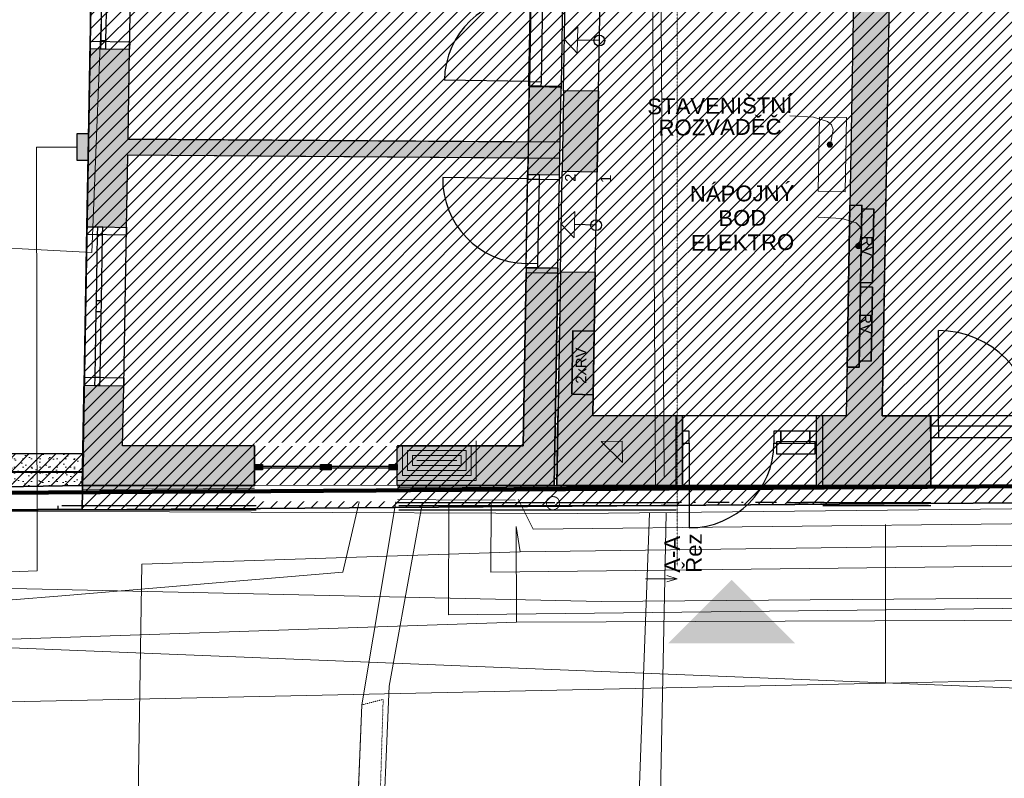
# Model space of a CAD drawing. Header units: millimetres. Extents: x -44464 to 876817, y -113448 to 101820.
# Tile 3 of 21: x -21074 to -11755, y -2419 to 4757. Entities that reach past the tile are written whole.
import ezdxf

# ---------------------------------------------------------------- set-up
doc = ezdxf.new("R2010")
doc.units = ezdxf.units.MM
doc.header["$MEASUREMENT"] = 0
for name, pattern in [('Tečkovaná S', [1.15, 0.3, -0.85]), ('Wipeout_Contour', [1000, 0, -1000]), ('Čerchovaná', [450, 200, -117.5, 15, -117.5]), ('Čerchovaná M', [4.5, 2.5, -0.85, 0.3, -0.85]), ('Čerchovaná S', [3.5, 1.5, -0.85, 0.3, -0.85])]:
    doc.linetypes.add(name, pattern=pattern)
for name, color, linetype in [('1._POHLED ZÁPADNÍ_2_2D prvky - obecné', 7, 'Continuous'), ('1._POHLED ZÁPADNÍ_2_Bourané_Konstrukce - krov', 7, 'Continuous'), ('1._POHLED ZÁPADNÍ_2_Bourané_Konstrukce - nenosné', 7, 'Continuous'), ('1._POHLED ZÁPADNÍ_2_Bourané_Konstrukce - nosné', 7, 'Continuous'), ('1._POHLED ZÁPADNÍ_2_Bourané_TZB - elektroinstalace', 7, 'Continuous'), ('1._POHLED ZÁPADNÍ_2_Bourané_TZB - kanalizace', 7, 'Continuous'), ('1._POHLED ZÁPADNÍ_2_Bourané_Výplně – Řezové', 7, 'Continuous'), ('1._POHLED ZÁPADNÍ_2_BT_ortho', 7, 'Continuous'), ('1._POHLED ZÁPADNÍ_2_IS - optický kabel', 7, 'Continuous'), ('1._POHLED ZÁPADNÍ_2_Konstrukce - nosné', 7, 'Continuous'), ('1._POHLED ZÁPADNÍ_2_Kresby a obrázky', 7, 'Continuous'), ('1._POHLED ZÁPADNÍ_2_POV', 7, 'Continuous'), ('1._POHLED ZÁPADNÍ_2_Situace - terén', 7, 'Continuous'), ('1._POHLED ZÁPADNÍ_2_TZB - elektroinstalace', 7, 'Continuous'), ('1._POHLED ZÁPADNÍ_2_TZB - horkovod', 7, 'Continuous'), ('1._POHLED ZÁPADNÍ_2_TZB - kanalizace', 7, 'Continuous'), ('1._POHLED ZÁPADNÍ_2_Výplně - Povrchové', 7, 'Continuous'), ('1._POHLED ZÁPADNÍ_2_Výplně – Řezové', 7, 'Continuous'), ('1._POHLED ZÁPADNÍ_2_VÝTAH VAR 1', 7, 'Continuous'), ('1._POHLED ZÁPADNÍ_2_Značky - řezy', 7, 'Continuous')]:
    doc.layers.add(name, color=color, linetype=linetype)
doc.styles.add('GENEROVANÝ_STYL_1', font='txt')
doc.styles.add('GENEROVANÝ_STYL_2', font='txt')
doc.linetypes.add('Elektřina - Elektrické vedení NN', pattern='A,0,[6,C.4 Situační výkres POV1.Shx,S=0.238095,R=0,X=0,Y=0.001199],-33,0', length=33)
doc.linetypes.add('Elektřina - Sdělovací kabely - CETIN', pattern='A,0,[7,C.4 Situační výkres POV1.Shx,S=0.238095,R=0,X=0,Y=-3.25261e-19],-33,0', length=33)
doc.linetypes.add('kanalizace - dešťová', pattern='A,0,[3,C.4 Situační výkres POV1.Shx,S=0.251701,R=0,X=-0.001714,Y=0],-33,0', length=33)
doc.linetypes.add('kanalizace - jednotná', pattern='A,0,[4,C.4 Situační výkres POV1.Shx,S=0.587302,R=0,X=-0.004,Y=0],-78,0', length=78)
doc.linetypes.add('Kružnice', pattern='A,0,[9,C.4 Situační výkres POV1.Shx,S=0.15679,R=0,X=0,Y=0],-19.755549,0', length=19.755549)
doc.linetypes.add('Křížky', pattern='A,0,[8,C.4 Situační výkres POV1.Shx,S=0.128968,R=0,X=0,Y=0],-16.25,0', length=16.25)

msp = doc.modelspace()

# ---------------------------------------------------------------- hatches: boundary and pattern name
at = {"layer": '1._POHLED ZÁPADNÍ_2_Bourané_Výplně – Řezové', "linetype": 'Continuous', "lineweight": 0, "true_color": 0xfdfbad}
for points in [[(-16250.5, 4124.1), (-15950.5, 4118.9), (-15950.4, 4126.3), (-16250.3, 4131.5)], [(-16280.4, 2411.1), (-16281.2, 2366.6), (-15981.3, 2361.3), (-15980.5, 2405.8)], [(-14861.4, 1010.1), (-14861.2, 350.1), (-14801.2, 350.1), (-14801.4, 1010.1)], [(-13531.4, 1010.5), (-13531.2, 350.5), (-13471.2, 350.5), (-13471.4, 1010.5)], [(-17500.6, 724.7), (-17501.3, 349.7)]]:
    msp.add_hatch(color=51, dxfattribs=at).paths.add_polyline_path(points)
at = {"layer": '1._POHLED ZÁPADNÍ_2_Bourané_Výplně – Řezové', "linetype": 'Continuous', "lineweight": 0, "true_color": 0x3f3e29}
for points in [[(-18851.3, 499.7), (-18776.3, 499.7), (-18776.3, 549.7), (-18851.3, 549.7)], [(-18126.3, 499.7), (-18126.3, 549.7), (-18226.3, 549.7), (-18226.3, 499.7)], [(-17501.3, 499.7), (-17501.3, 549.7), (-17576.3, 549.7), (-17576.3, 499.7)]]:
    msp.add_hatch(color=49, dxfattribs=at).paths.add_polyline_path(points)
at = {"layer": '1._POHLED ZÁPADNÍ_2_Konstrukce - nosné', "linetype": 'Continuous', "lineweight": 13, "true_color": 0x6a6a6a}
h = msp.add_hatch(dxfattribs=at)
h.set_pattern_fill('Kámen___štěrk_01_0002', color=251, style=0, pattern_type=2)
h.set_pattern_definition([(45, (-7e-12, 0), (-63.6396, 63.6396), []), (90, (-63.64, 63.64), (-81, 0), [0, -54, 0, -81]), (155, (-7e-12, 127.28), (34.23208, 73.41093), [0, -39.6, 0, -68.4])])
h.paths.add_polyline_path([(-20470.6, 652.3), (-22149.3, 646.9), (-22148.2, 321.9), (-20481.5, 349.7)])
at = {"layer": '1._POHLED ZÁPADNÍ_2_POV', "linetype": 'Continuous', "lineweight": 20, "true_color": 0xffaaaa}
h = msp.add_hatch(dxfattribs=at)
h.set_pattern_fill('Izolace___tvárnice_0002', color=21, style=0, pattern_type=2)
h.set_pattern_definition([(45, (-7e-12, 0), (-63.6396, 63.6396), [])])
h.paths.add_polyline_path([(-10906.3, 18690.2), (-10970.7, 9084.1), (-20311.4, 10009.9), (-20482, 120.4), (-242.4, 270.4), (-238.4, 17796)])
at = {"layer": '1._POHLED ZÁPADNÍ_2_POV', "linetype": 'Continuous', "lineweight": 20, "true_color": 0xff6600}
for points in [[(-13430.6, 3575.5), (-13428.7, 3566), (-13423.3, 3557.9), (-13415.2, 3552.4), (-13405.6, 3550.5), (-13396, 3552.4), (-13387.9, 3557.9), (-13382.5, 3566), (-13380.6, 3575.5), (-13382.5, 3585.1), (-13387.9, 3593.2), (-13396, 3598.6), (-13405.6, 3600.5), (-13415.2, 3598.6), (-13423.3, 3593.2), (-13428.7, 3585.1)], [(-13160.6, 2616.2), (-13158.7, 2606.6), (-13153.3, 2598.5), (-13145.2, 2593.1), (-13135.6, 2591.2), (-13126.1, 2593.1), (-13118, 2598.5), (-13112.5, 2606.6), (-13110.6, 2616.2), (-13112.5, 2625.7), (-13118, 2633.8), (-13126.1, 2639.2), (-13135.6, 2641.2), (-13145.2, 2639.2), (-13153.3, 2633.8), (-13158.7, 2625.7)]]:
    msp.add_hatch(color=30, dxfattribs=at).paths.add_polyline_path(points)
at = {"layer": '1._POHLED ZÁPADNÍ_2_POV', "linetype": 'Continuous', "lineweight": 0, "true_color": 0xff7215}
msp.add_hatch(color=30, dxfattribs=at).paths.add_polyline_path([(-13734.9, -1141.3), (-14334.9, -541.4), (-14934.9, -1141.4)])
at = {"layer": '1._POHLED ZÁPADNÍ_2_Výplně – Řezové', "linetype": 'Continuous', "lineweight": 13}
for points in [[(-12794.2, 7636.4), (-13134.2, 7636.3), (-13251.8, 1010.5), (-12911.7, 1010.6)], [(-20427.4, 3427.3), (-20438.4, 2799), (-20063.5, 2792.4), (-20033.8, 4477.5), (-20408.7, 4484.1), (-20423.9, 3622.5), (-20423.9, 3427.3)], [(-16250.5, 4124.1), (-16265, 3291), (-15965.1, 3285.7), (-15950.5, 4118.9)], [(-15939.4, 3320.3), (-15609.5, 3314.5), (-15596.1, 4080.1), (-15926, 4085.8)], [(-16259.6, 3600.8), (-20048.8, 3627.6), (-20051.4, 3477.6), (-16260.7, 3450.8)], [(-16281.2, 2366.6), (-16309.9, 724.7), (-16009.9, 724.7), (-15981.3, 2361.3)], [(-15979.8, 1009.7), (-15649.8, 1009.8), (-15626.1, 2364.6), (-15956, 2370.4)], [(-20474.9, 724.7), (-20099.9, 724.7), (-20089.9, 1292.6), (-20464.8, 1299.2)], [(-15991.4, 349.7), (-15649.8, 1009.8), (-15979.8, 1009.7)], [(-15649.8, 1009.8), (-15991.4, 349.7), (-15661.3, 349.8)], [(-15649.8, 1009.8), (-15661.3, 349.8), (-14861.2, 350.1), (-14861.4, 1010.1)], [(-12451.7, 1010.8), (-13471.4, 1010.5), (-13471.2, 350.5), (-12451.5, 350.8)], [(-20099.9, 724.7), (-20481.5, 349.7), (-20106.5, 349.7)], [(-20474.9, 724.7), (-20481.5, 349.7), (-20099.9, 724.7)], [(-20106.5, 349.7), (-18851.3, 349.7), (-18851.3, 724.7), (-20099.9, 724.7)], [(-17500.6, 349.7), (-16316.5, 349.7), (-16309.9, 724.7), (-17500.6, 724.7)], [(-16316.5, 349.7), (-16016.5, 349.7), (-16309.9, 724.7)], [(-16009.9, 724.7), (-16309.9, 724.7), (-16016.5, 349.7)]]:
    msp.add_hatch(color=254, dxfattribs=at).paths.add_polyline_path(points)
at = {"layer": '1._POHLED ZÁPADNÍ_2_Výplně – Řezové', "linetype": 'Continuous', "lineweight": 13, "true_color": 0x97cbff}
msp.add_hatch(color=151, dxfattribs=at).paths.add_polyline_path([(-20533.9, 3427.3), (-20423.9, 3427.3), (-20423.9, 3677.3), (-20533.9, 3677.3)])
at = {"layer": '1._POHLED ZÁPADNÍ_2_Výplně – Řezové', "linetype": 'Continuous', "lineweight": 13, "true_color": 0x68b353}
msp.add_hatch(color=85, dxfattribs=at).paths.add_polyline_path([(-15368.2, 569.6), (-15372.2, 769.6), (-15570.6, 768)])
at = {"layer": '1._POHLED ZÁPADNÍ_2_Výplně – Řezové', "linetype": 'Continuous', "lineweight": 0, "true_color": 0xffffff}
for points in [[(-20481.5, 312.5), (-13608.2, 349.7), (-20481.5, 349.7)], [(-13471.2, 350.5), (-13608.2, 349.7), (-13214.3, 349.7)]]:
    msp.add_hatch(color=7, dxfattribs=at).paths.add_polyline_path(points)

# ---------------------------------------------------------------- linework, layer by layer
at = {"layer": '1._POHLED ZÁPADNÍ_2_2D prvky - obecné', "color": 1, "linetype": 'Continuous', "lineweight": 35}
for p, q in [((-20032.6, 4547.6), (-20033.8, 4477.5)), ((-20064.8, 2719.1), (-20063.4, 2795.8)), ((-20089.9, 1292.6), (-20088.5, 1369.3))]:
    msp.add_line(p, q, dxfattribs=at)
at = {"layer": '1._POHLED ZÁPADNÍ_2_2D prvky - obecné', "color": 7, "linetype": 'Continuous', "lineweight": 25}
for p, q in [((-15925.9, 4080.1), (-15939.4, 3314.5)), ((-15596, 4080.1), (-15609.5, 3314.5)), ((-20048.8, 3627.6), (-16259.6, 3600.5)), ((-20051.4, 3477.6), (-16262.2, 3450.8)), ((-16309.9, 724.7), (-16281.2, 2366.6)), ((-15981.2, 2361.3), (-16016.5, 349.7)), ((-15955.9, 2370.4), (-15991.4, 350.1)), ((-15625.9, 2364.6), (-15649.7, 1010.6)), ((-13240.1, 1671.1), (-13251.8, 1010.5)), ((-20464.8, 1299.2), (-20481.5, 349.7)), ((-20099.9, 724.7), (-20089.9, 1292.6)), ((-14861.4, 1010.9), (-15649.7, 1010.6)), ((-13251.8, 1010.5), (-13471.4, 1010.5)), ((-12450.6, 1010.8), (-12911.7, 1010.6)), ((-12450.4, 350.8), (-13471.2, 350.5))]:
    msp.add_line(p, q, dxfattribs=at)
at = {"layer": '1._POHLED ZÁPADNÍ_2_2D prvky - obecné', "color": 7, "linetype": 'Čerchovaná S', "lineweight": 25}
msp.add_line((-20474.9, 724.6), (-20481.5, 349.7), dxfattribs=at)
at = {"layer": '1._POHLED ZÁPADNÍ_2_Bourané_Konstrukce - krov', "color": 8, "linetype": 'Čerchovaná M', "lineweight": 13, "flags": 128}
msp.add_lwpolyline([(-16089.6, 183.3, -1), (-15964.6, 183.3, -1)], format="xyb", close=True, dxfattribs=at)
at = {"layer": '1._POHLED ZÁPADNÍ_2_Bourané_Konstrukce - nenosné', "color": 30, "linetype": 'Continuous', "lineweight": 20, "true_color": 0xff6600, "flags": 128}
msp.add_lwpolyline([(-13503.2, 3835.7), (-13248.4, 3831.2), (-13260.8, 3129.3), (-13515.6, 3133.8)], close=True, dxfattribs=at)
at = {"layer": '1._POHLED ZÁPADNÍ_2_Bourané_Konstrukce - nosné', "color": 7, "linetype": 'Continuous', "lineweight": 25}
for p, q in [((-20408.7, 4484.1), (-20382.3, 5983.8)), ((-20033.8, 4477.5), (-20007.4, 5977.2)), ((-20296.4, 5182.2), (-20307.4, 4557.3)), ((-20257.5, 4556.4), (-20246.4, 5181.3)), ((-16254.6, 4171.6), (-16240.6, 4971.5)), ((-16234.9, 5011.4), (-16250.3, 4131.5)), ((-16125.7, 4969.5), (-16139.6, 4169.6)), ((-15935, 5006.1), (-15950.4, 4126.3)), ((-20408.7, 4484.1), (-20308.8, 4482.3)), ((-20307.4, 4557.3), (-20308.8, 4482.3)), ((-20308.8, 4482.3), (-20258.8, 4481.4)), ((-20308.8, 4482.3), (-20258.8, 4481.4)), ((-20257.5, 4556.4), (-20307.4, 4557.3)), ((-20258.8, 4481.4), (-20257.5, 4556.4)), ((-20258.8, 4481.4), (-20033.8, 4477.5)), ((-16254.6, 4171.6), (-17054.5, 4185.6)), ((-16255.3, 4131.6), (-16254.6, 4171.6)), ((-16140.3, 4129.6), (-16255.3, 4131.6)), ((-16254.6, 4171.6), (-16139.6, 4169.6)), ((-16250.3, 4131.5), (-16251, 4094.5)), ((-16250.3, 4131.5), (-16251, 4094.5)), ((-16140.3, 4129.6), (-16250.3, 4131.5)), ((-16140.3, 4129.6), (-16250.3, 4131.5)), ((-16139.6, 4169.6), (-16140.3, 4129.6)), ((-15950.4, 4126.3), (-16140.3, 4129.6)), ((-15950.4, 4126.3), (-16140.3, 4129.6)), ((-15950.4, 4126.3), (-16140.3, 4129.6)), ((-15950.4, 4126.3), (-15951, 4089.3)), ((-15950.4, 4126.3), (-15951, 4089.3)), ((-16270.7, 3251.1), (-17070.6, 3265.1)), ((-16280.4, 2411.1), (-16265, 3291)), ((-16270, 3291), (-16270.7, 3251.1)), ((-16155.1, 3289), (-16270, 3291)), ((-16265, 3291), (-16264.4, 3328)), ((-16265, 3291), (-16264.4, 3328)), ((-16155.1, 3289), (-16265, 3291)), ((-16155.1, 3289), (-16265, 3291)), ((-16155.8, 3249), (-16155.1, 3289)), ((-15965.1, 3285.7), (-16155.1, 3289)), ((-15965.1, 3285.7), (-16155.1, 3289)), ((-15965.1, 3285.7), (-16155.1, 3289)), ((-15980.5, 2405.8), (-15965.1, 3285.7)), ((-15965.1, 3285.7), (-15964.4, 3322.7)), ((-15965.1, 3285.7), (-15964.4, 3322.7)), ((-16270.7, 3251.1), (-16284.7, 2451.2)), ((-16270.7, 3251.1), (-16155.8, 3249)), ((-16169.8, 2449.2), (-16155.8, 3249)), ((-20464.8, 1299.2), (-20438.4, 2799)), ((-20438.4, 2799), (-20338.4, 2797.2)), ((-20338.4, 2797.2), (-20339.8, 2722.3)), ((-20338.4, 2797.2), (-20288.4, 2796.4)), ((-20338.4, 2797.2), (-20288.4, 2796.4)), ((-20289.8, 2721.4), (-20288.4, 2796.4)), ((-20288.4, 2796.4), (-20063.5, 2792.4)), ((-20339.8, 2722.3), (-20350.8, 2097.4)), ((-20339.8, 2722.3), (-20289.8, 2721.4)), ((-20300.8, 2096.5), (-20289.8, 2721.4)), ((-20089.9, 1292.6), (-20063.5, 2792.4)), ((-16284.7, 2451.2), (-16285.4, 2411.2)), ((-16169.8, 2449.2), (-16284.7, 2451.2)), ((-16170.5, 2409.2), (-16169.8, 2449.2)), ((-16285.4, 2411.2), (-16170.5, 2409.2)), ((-16280.4, 2411.1), (-16281.1, 2374.1)), ((-16280.4, 2411.1), (-16281.1, 2374.1)), ((-16170.5, 2409.2), (-16280.4, 2411.1)), ((-16170.5, 2409.2), (-16280.4, 2411.1)), ((-15980.5, 2405.8), (-16170.5, 2409.2)), ((-15980.5, 2405.8), (-16170.5, 2409.2)), ((-15980.5, 2405.8), (-16170.5, 2409.2)), ((-15980.5, 2405.8), (-15981.1, 2368.9)), ((-15980.5, 2405.8), (-15981.1, 2368.9)), ((-20350.8, 2097.4), (-20351.6, 2047.4)), ((-20300.8, 2096.5), (-20350.8, 2097.4)), ((-20301.6, 2046.5), (-20300.8, 2096.5)), ((-20352.5, 1997.4), (-20363.5, 1372.5)), ((-20351.6, 2047.4), (-20352.5, 1997.4)), ((-20352.5, 1997.4), (-20302.5, 1996.5)), ((-20313.5, 1371.6), (-20302.5, 1996.5)), ((-20302.5, 1996.5), (-20301.6, 2046.5)), ((-12376.7, 915.8), (-12376.9, 1815.8)), ((-20363.5, 1372.5), (-20364.8, 1297.5)), ((-20313.5, 1371.6), (-20363.5, 1372.5)), ((-20314.9, 1296.6), (-20313.5, 1371.6)), ((-20464.8, 1299.2), (-20364.8, 1297.5)), ((-20364.8, 1297.5), (-20314.9, 1296.6)), ((-20364.8, 1297.5), (-20314.9, 1296.6)), ((-20314.9, 1296.6), (-20089.9, 1292.6)), ((-13531.4, 1010.5), (-14801.4, 1010.1)), ((-14801.3, 865.1), (-14801.4, 1010.1)), ((-13531.3, 865.5), (-13531.4, 1010.5)), ((-11401.7, 1011.1), (-12451.7, 1010.8)), ((-12451.7, 915.8), (-12451.7, 1010.8)), ((-14736.3, 865.1), (-14801.3, 865.1)), ((-14801.3, 865.1), (-14801.3, 750.1)), ((-14801.3, 750.1), (-14801.3, 865.1)), ((-14801.3, 750.1), (-14801.3, 865.1)), ((-14736.3, 750.1), (-14736.3, 865.1)), ((-13871.3, 865.4), (-13936.3, 865.3)), ((-13936.3, 865.3), (-13936.3, 750.3)), ((-13871.3, 750.4), (-13871.3, 865.4)), ((-13531.3, 865.5), (-13596.3, 865.4)), ((-13596.3, 865.4), (-13596.3, 750.4)), ((-13531.3, 750.5), (-13531.3, 865.5)), ((-13531.3, 750.5), (-13531.3, 865.5)), ((-13531.3, 750.5), (-13531.3, 865.5)), ((-12451.7, 915.8), (-12376.7, 915.8)), ((-12451.6, 800.8), (-12451.7, 915.8)), ((-12451.6, 800.8), (-12451.7, 915.8)), ((-12451.6, 800.8), (-12451.7, 915.8)), ((-12376.7, 915.8), (-11476.7, 916.1)), ((-12376.7, 915.8), (-12376.6, 800.8)), ((-14801.3, 750.1), (-14736.3, 750.1)), ((-14801.2, 350.1), (-14801.3, 750.1)), ((-14736.3, 750.1), (-14736.1, -49.9)), ((-13936.3, 750.3), (-13871.3, 750.4)), ((-13596.3, 750.4), (-13531.3, 750.5)), ((-13531.2, 350.5), (-13531.3, 750.5)), ((-12376.6, 800.8), (-12451.6, 800.8)), ((-12451.5, 350.8), (-12451.6, 800.8)), ((-11476.6, 801.1), (-12376.6, 800.8)), ((-18851.3, 499.7), (-18851.3, 549.7)), ((-18851.3, 549.7), (-18776.3, 549.7)), ((-18851.3, 499.7), (-18851.3, 549.7)), ((-18851.3, 549.7), (-18776.3, 549.7)), ((-18776.3, 499.7), (-18851.3, 499.7)), ((-18776.3, 499.7), (-18851.3, 499.7)), ((-18776.3, 549.7), (-18776.3, 499.7)), ((-18776.3, 549.7), (-18776.3, 499.7)), ((-18776.3, 534.7), (-18226.3, 534.7)), ((-18776.3, 534.7), (-18226.3, 534.7)), ((-18226.3, 514.7), (-18776.3, 514.7)), ((-18226.3, 514.7), (-18776.3, 514.7)), ((-18226.3, 499.7), (-18226.3, 549.7)), ((-18226.3, 549.7), (-18126.3, 549.7)), ((-18226.3, 499.7), (-18226.3, 549.7)), ((-18226.3, 549.7), (-18126.3, 549.7)), ((-18126.3, 499.7), (-18226.3, 499.7)), ((-18126.3, 499.7), (-18226.3, 499.7)), ((-18126.3, 549.7), (-18126.3, 499.7)), ((-18126.3, 549.7), (-18126.3, 499.7)), ((-18126.3, 534.7), (-17576.3, 534.7)), ((-18126.3, 534.7), (-17576.3, 534.7)), ((-17576.3, 514.7), (-18126.3, 514.7)), ((-17576.3, 514.7), (-18126.3, 514.7)), ((-17576.3, 499.7), (-17576.3, 549.7)), ((-17576.3, 549.7), (-17501.3, 549.7)), ((-17576.3, 499.7), (-17576.3, 549.7)), ((-17576.3, 549.7), (-17501.3, 549.7)), ((-17501.3, 499.7), (-17576.3, 499.7)), ((-17501.3, 499.7), (-17576.3, 499.7)), ((-17501.3, 549.7), (-17501.3, 499.7)), ((-17501.3, 549.7), (-17501.3, 499.7)), ((-13531.2, 350.5), (-14801.2, 350.1)), ((-11401.5, 351.1), (-12451.5, 350.8))]:
    msp.add_line(p, q, dxfattribs=at)
at = {"layer": '1._POHLED ZÁPADNÍ_2_Bourané_Konstrukce - nosné', "color": 7, "linetype": 'Continuous', "lineweight": 25, "flags": 128}
for points in [[(-13134.2, 7636.3), (-13251.8, 1010.5)], [(-12911.7, 1010.6), (-12794.2, 7636.4)], [(-20423.9, 3622.5), (-20407.5, 4554.2)], [(-20408.7, 4484.1), (-20423.9, 3622.5)], [(-20407.5, 4554.2), (-20408.7, 4484.1)], [(-20407.5, 4554.2), (-20032.6, 4547.6)], [(-20048.8, 3627.6), (-20033.8, 4477.5)], [(-20033.8, 4477.5), (-20032.6, 4547.6)], [(-16250.5, 4124.1), (-16265, 3291)], [(-16250.3, 4131.5), (-16250.5, 4124.1)], [(-16250.3, 4131.5), (-15950.4, 4126.3)], [(-15965.1, 3285.7), (-15950.5, 4118.9)], [(-15950.5, 4118.9), (-15950.4, 4126.3)], [(-15926, 4085.8), (-15939.4, 3320.3)], [(-15609.5, 3314.5), (-15596.1, 4080.1)], [(-15961.8, 3598.6), (-20048.8, 3627.6)], [(-20063.5, 2792.4), (-20051.4, 3477.6)], [(-20051.4, 3477.6), (-15962.9, 3448.7)], [(-20439.7, 2725.7), (-20427.4, 3427.3)], [(-20427.4, 3427.3), (-20438.4, 2799)], [(-16265, 3291), (-16265.8, 3246.5)], [(-15965.9, 3241.2), (-15965.1, 3285.7)], [(-15965.9, 3241.2), (-16265.8, 3246.5)], [(-20438.4, 2799), (-20439.7, 2725.7)], [(-20064.8, 2719.1), (-20439.7, 2725.7)], [(-20064.8, 2719.1), (-20063.5, 2792.4)], [(-16281.2, 2366.6), (-16309.9, 724.7)], [(-16280.4, 2411.1), (-16281.2, 2366.6)], [(-16280.4, 2411.1), (-15980.5, 2405.8)], [(-16009.9, 724.7), (-15981.3, 2361.3)], [(-15981.3, 2361.3), (-15980.5, 2405.8)], [(-15956, 2370.4), (-15979.8, 1009.7)], [(-15649.8, 1009.8), (-15626.1, 2364.6)], [(-20481.5, 349.7), (-20463.5, 1375.9)], [(-20463.5, 1375.9), (-20464.8, 1299.2)], [(-20463.5, 1375.9), (-20088.5, 1369.3)], [(-20089.9, 1292.6), (-20088.5, 1369.3)], [(-20464.8, 1299.2), (-20481.5, 349.7)], [(-20099.9, 724.7), (-20089.9, 1292.6)], [(-15991.4, 349.7), (-15979.8, 1009.7)], [(-14861.4, 1010.1), (-15649.8, 1009.8)], [(-14801.4, 1010.1), (-14861.4, 1010.1)], [(-14801.4, 1010.1), (-14801.2, 350.1)], [(-13471.4, 1010.5), (-13531.4, 1010.5)], [(-13531.2, 350.5), (-13531.4, 1010.5)], [(-13251.8, 1010.5), (-13471.4, 1010.5)], [(-12451.7, 1010.8), (-12911.7, 1010.6)], [(-12450.8, 1010.8), (-12450.7, 850.8)], [(-12450.7, 850.8), (-12450.6, 350.8)], [(-18851.3, 724.7), (-20099.9, 724.7)], [(-18850.6, 724.7), (-18850.6, 349.7)], [(-17501.3, 349.7), (-17501.3, 724.7)], [(-16309.9, 724.7), (-17500.6, 724.7)], [(-16016.5, 349.7), (-16009.9, 724.7)], [(-20481.5, 349.7), (-20106.5, 349.7)], [(-18851.3, 349.7), (-20481.5, 349.7)], [(-20106.5, 349.7), (-18851.3, 349.7)], [(-17500.6, 349.7), (-16016.5, 349.7)], [(-16009.9, 349.7), (-17500.6, 349.7)], [(-15991.4, 349.7), (-14861.2, 350.1)], [(-14861.2, 350.1), (-15991.4, 349.7)], [(-14861.2, 350.1), (-14801.2, 350.1)], [(-13531.2, 350.5), (-13471.2, 350.5)], [(-13471.2, 350.5), (-12451.5, 350.8)], [(-12450.6, 350.8), (-13471.2, 350.5)], [(-17500.6, 189.7), (-16009.9, 189.7)], [(-15991.3, 189.7), (-14861.2, 190.1)], [(-13471.2, 190.5), (-12450.5, 190.8)], [(-20711.1, 120.2), (-20711.1, 156.8)], [(-20711.1, 120.2), (-18836.8, 120.2)], [(-18836.8, 156.8), (-20674.5, 156.8)], [(-16006, 156.8), (-17486.8, 156.8)], [(-17486.8, 120.2), (-16006, 120.2)], [(-14861.1, 157.1), (-16006, 156.8)], [(-16006, 120.2), (-14861.1, 120.5)], [(-12450.5, 157.8), (-13471.1, 157.5)]]:
    msp.add_lwpolyline(points, dxfattribs=at)
for points in [[(-13596.3, 865.4), (-13871.3, 865.4), (-13871.3, 750.4), (-13596.3, 750.4)], [(-13546.3, 765.4), (-13911.3, 765.3), (-13911.3, 650.3), (-13546.3, 650.4)]]:
    msp.add_lwpolyline(points, close=True, dxfattribs=at)
at = {"layer": '1._POHLED ZÁPADNÍ_2_Bourané_Konstrukce - nosné', "color": 7, "linetype": 'Continuous', "lineweight": 50, "flags": 128}
for points in [[(-20471.2, 478.6), (-22210.1, 472.9)], [(-22149.2, 110.2), (-20484.1, 123.3)]]:
    msp.add_lwpolyline(points, dxfattribs=at)
at = {"layer": '1._POHLED ZÁPADNÍ_2_Bourané_Konstrukce - nosné', "color": 7, "linetype": 'Continuous', "lineweight": 25}
for centre, radius, start, end in [((-16254.6, 4171.6), 800, 88.99755, 178.99755), ((-16270.7, 3251.1), 800, 178.99755, 268.99755), ((-12376.7, 915.8), 900, 0.01687, 90.01687), ((-14736.3, 750.1), 800, 270.01687, 0.01687)]:
    msp.add_arc(centre, radius, start, end, dxfattribs=at)
at = {"layer": '1._POHLED ZÁPADNÍ_2_Bourané_TZB - elektroinstalace', "color": 7, "linetype": 'Continuous', "lineweight": 25, "flags": 128}
msp.add_lwpolyline([(-20533.9, 3427.3), (-20423.9, 3427.3), (-20423.9, 3677.3), (-20533.9, 3677.3)], close=True, dxfattribs=at)
at = {"layer": '1._POHLED ZÁPADNÍ_2_Bourané_TZB - kanalizace', "color": 8, "linetype": 'kanalizace - dešťová', "lineweight": 20, "flags": 128}
msp.add_lwpolyline([(-12879.3, -18.9), (-12879.3, -1519.4)], dxfattribs=at)
at = {"layer": '1._POHLED ZÁPADNÍ_2_BT_ortho', "color": 142, "linetype": 'Continuous', "lineweight": 20, "true_color": 0x0080c0, "flags": 128}
for points in [[(-20393.1, 2555.8), (-20279.7, 5308)], [(-21838.1, 2629.2), (-20393.1, 2555.8)], [(-244.4, 253.6), (-15793.1, 84.2)], [(-15793.1, 84.2), (-21975.4, 109.7)], [(-26746.6, -500.4), (-22010.3, -605.9), (-15570.5, -745.3), (-4093.2, -653.9), (-196.4, -482.2)], [(-141.6, -1249), (-24435.3, -1764.8)]]:
    msp.add_lwpolyline(points, dxfattribs=at)
at = {"layer": '1._POHLED ZÁPADNÍ_2_IS - optický kabel', "color": 8, "linetype": 'Kružnice', "lineweight": 13, "flags": 128}
msp.add_lwpolyline([(-20533.9, 3552.3), (-20916.3, 3551.7), (-20909.9, -455.8), (-27637.9, -706.9), (-32051.2, -471.7)], dxfattribs=at)
at = {"layer": '1._POHLED ZÁPADNÍ_2_Konstrukce - nosné', "color": 7, "linetype": 'Continuous', "lineweight": 25}
for p, q in [((-12839.5, 5271.7), (-12911.7, 1010.5)), ((-15926, 4085.8), (-15909.2, 5045.7)), ((-15596.1, 4080.1), (-15579.3, 5039.9)), ((-20438.4, 2799), (-20408.7, 4484.1)), ((-20048.8, 3627.6), (-20033.8, 4477.5)), ((-16259.6, 3600.5), (-16250.5, 4124.1)), ((-16250.5, 4124.1), (-16251.1, 4087.1)), ((-16250.5, 4124.1), (-16251, 4094.5)), ((-16250.5, 4124.1), (-16060.5, 4120.8)), ((-16250.5, 4124.1), (-16060.5, 4120.8)), ((-16060.5, 4120.8), (-15950.5, 4118.9)), ((-15965.1, 3285.7), (-15950.5, 4118.9)), ((-15950.5, 4118.9), (-15951.2, 4081.9)), ((-15950.5, 4118.9), (-15951, 4089.3)), ((-15596.1, 4080.1), (-15926, 4085.8)), ((-15596.1, 4080.1), (-15926, 4085.8)), ((-20063.4, 2795.8), (-20051.4, 3477.6)), ((-16265, 3291), (-16262.2, 3450.8)), ((-16155.1, 3289), (-16265, 3291)), ((-15965.1, 3285.7), (-16155.1, 3289)), ((-15965.1, 3285.7), (-16155.1, 3289)), ((-15956, 2370.4), (-15939.4, 3320.3)), ((-15609.5, 3314.5), (-15939.4, 3320.3)), ((-15609.5, 3314.5), (-15939.4, 3320.3)), ((-15626.1, 2364.6), (-15609.5, 3314.5)), ((-16281.2, 2366.6), (-16281.9, 2329.6)), ((-16281.2, 2366.6), (-16091.2, 2363.3)), ((-16281.2, 2366.6), (-16091.2, 2363.3)), ((-16091.2, 2363.3), (-15981.3, 2361.3)), ((-15981.3, 2361.3), (-15981.9, 2324.3)), ((-15626.1, 2364.6), (-15956, 2370.4)), ((-15626.1, 2364.6), (-15956, 2370.4)), ((-14861.3, 765.1), (-14861.4, 1010.1)), ((-13471.3, 765.5), (-13471.4, 1010.5)), ((-12911.7, 1010.5), (-12450.8, 1010.8)), ((-12451.7, 915.8), (-12451.7, 1010.8)), ((-12451.6, 800.8), (-12451.7, 915.8)), ((-14861.3, 650.1), (-14861.3, 765.1)), ((-13471.3, 650.5), (-13471.3, 765.5)), ((-12451.5, 350.8), (-12451.6, 800.8)), ((-18850.6, 399.7), (-18850.6, 724.7)), ((-17500.6, 399.7), (-17500.6, 724.7)), ((-14861.2, 350.1), (-14861.3, 650.1)), ((-13471.2, 350.5), (-13471.3, 650.5)), ((-18850.6, 349.7), (-18850.6, 399.7)), ((-17500.6, 349.7), (-17500.6, 399.7))]:
    msp.add_line(p, q, dxfattribs=at)
at = {"layer": '1._POHLED ZÁPADNÍ_2_Konstrukce - nosné', "color": 7, "linetype": 'Continuous', "lineweight": 13}
for p, q in [((-20408.7, 4484.1), (-20308.8, 4482.3)), ((-20308.8, 4482.3), (-20258.8, 4481.4)), ((-20258.8, 4481.4), (-20033.8, 4477.5)), ((-20438.4, 2799), (-20338.4, 2797.2)), ((-20338.4, 2797.2), (-20288.4, 2796.4)), ((-20288.4, 2796.4), (-20063.5, 2792.4)), ((-20464.8, 1299.2), (-20364.8, 1297.5)), ((-20364.8, 1297.5), (-20314.9, 1296.6)), ((-20314.9, 1296.6), (-20089.9, 1292.6))]:
    msp.add_line(p, q, dxfattribs=at)
at = {"layer": '1._POHLED ZÁPADNÍ_2_Konstrukce - nosné', "color": 7, "linetype": 'Continuous', "lineweight": 35, "flags": 128}
msp.add_lwpolyline([(-20470.6, 652.3), (-22149.3, 646.9), (-22148.2, 321.9), (-20481.5, 349.7)], close=True, dxfattribs=at)
at = {"layer": '1._POHLED ZÁPADNÍ_2_Kresby a obrázky', "color": 7, "linetype": 'Continuous', "lineweight": 13}
for p, q in [((-15918.1, 4568.6), (-15789.9, 4690.3)), ((-15789.9, 4690.3), (-15796.4, 4440.3)), ((-15918.1, 4568.6), (-15796.4, 4440.3)), ((-15948.9, 2821.7), (-15820.7, 2943.4)), ((-15820.7, 2943.4), (-15827.2, 2693.5)), ((-15948.9, 2821.7), (-15827.2, 2693.5))]:
    msp.add_line(p, q, dxfattribs=at)
at = {"layer": '1._POHLED ZÁPADNÍ_2_Kresby a obrázky', "color": 7, "linetype": 'Continuous', "lineweight": 25}
for p, q in [((-15588.2, 4560), (-15793.2, 4565.3)), ((-15619, 2813.1), (-15823.9, 2818.4))]:
    msp.add_line(p, q, dxfattribs=at)
for centre in [(-15588.2, 4560), (-15619, 2813.1)]:
    msp.add_circle(centre, 51, dxfattribs=at)
at = {"layer": '1._POHLED ZÁPADNÍ_2_POV', "color": 7, "linetype": 'Continuous', "lineweight": 35, "flags": 128}
msp.add_lwpolyline([(-10906.3, 18690.2), (-238.4, 17796), (-242.4, 270.4), (-20482, 120.4), (-20311.4, 10009.9), (-10970.7, 9084.1)], close=True, dxfattribs=at)
at = {"layer": '1._POHLED ZÁPADNÍ_2_POV', "color": 30, "linetype": 'Continuous', "lineweight": 20, "true_color": 0xff6600, "flags": 128}
for points in [[(-13396.1, 3598.7), (-13375.2, 3718), (-13391.9, 3761.6), (-13427.8, 3795.5), (-13561.8, 3836.9), (-13785.1, 3847.9)], [(-13126.1, 2639.3), (-13105.3, 2758.6), (-13121.9, 2802.3), (-13157.9, 2836.1), (-13291.9, 2877.5), (-13515.1, 2888.5)]]:
    msp.add_lwpolyline(points, dxfattribs=at)
at = {"layer": '1._POHLED ZÁPADNÍ_2_POV', "color": 30, "linetype": 'Continuous', "lineweight": 20, "true_color": 0xff6600}
for centre in [(-13405.6, 3575.5), (-13135.6, 2616.2)]:
    msp.add_circle(centre, 25, dxfattribs=at)
at = {"layer": '1._POHLED ZÁPADNÍ_2_Situace - terén', "color": 7, "linetype": 'Continuous', "lineweight": 35, "flags": 128}
for points in [[(-13243.2, 1471.1), (-13129.9, 1469.1), (-13103.1, 3000.7), (-13216.4, 3002.7)], [(-13115.9, 2269.7), (-13002.6, 2267.7), (-12990.3, 2966.5), (-13103.6, 2968.5)], [(-13128.8, 1529.9), (-13015.5, 1527.9), (-13003.3, 2226.7), (-13116.6, 2228.7)], [(-15849.6, 1213.4), (-15646.3, 1209.8), (-15635.8, 1810.1), (-15839.1, 1813.7)]]:
    msp.add_lwpolyline(points, close=True, dxfattribs=at)
at = {"layer": '1._POHLED ZÁPADNÍ_2_Situace - terén', "color": 8, "linetype": 'Continuous', "lineweight": 20, "flags": 128}
msp.add_lwpolyline([(-15368.2, 569.6), (-15372.2, 769.6), (-15570.6, 768)], close=True, dxfattribs=at)
at = {"layer": '1._POHLED ZÁPADNÍ_2_Situace - terén', "color": 8, "linetype": 'Continuous', "lineweight": 13, "flags": 128}
for points in [[(-20481.5, 312.5), (-20481.5, 349.7), (-13608.2, 349.7)], [(-13471.2, 350.5), (-13214.3, 349.7), (-13608.2, 349.7)]]:
    msp.add_lwpolyline(points, close=True, dxfattribs=at)
at = {"layer": '1._POHLED ZÁPADNÍ_2_TZB - elektroinstalace', "color": 8, "linetype": 'Elektřina - Elektrické vedení NN', "lineweight": 20, "flags": 128}
for points in [[(-844.7, 33294.9), (900.6, 26571.5), (-7206.5, 26363.2), (-7202.5, 26164.2), (-7197.4, 25963.6), (964.7, 26173.8), (1477, 18146.4), (1119.1, 12646), (865.1, 3759.9), (10.4, -12.8), (-2641, 90.4), (-16214.6, -63.7), (-16356.1, 222.5)], [(19565.6, 14168), (15722.8, 13894.5), (11395.9, 13484.6), (2674.1, 12693.7), (1524.7, 12835.6), (1263.3, 3709.7), (327, -425.3), (-2646.7, -309.9), (-16615.7, -468.3), (-16613.3, 191.1)], [(-17013.8, 193.2), (-17016.8, -872.9), (-2652.3, -710.2), (643.7, -837.8), (1661.5, 3659.4), (1912.8, 12384.7), (2668.2, 12292), (11432.8, 13085.6), (15761.4, 13496.5), (19565.6, 13767.1)], [(-16754.5, 396.4), (-16753, 774.3)], [(-17450.1, 729.8), (-17451.2, 446.3)], [(-17403, 682.4), (-17403.8, 493.4)], [(-16847.9, 680.2), (-17403, 682.4)], [(-16848.6, 491.2), (-16847.9, 680.2)], [(-16801.6, 443.8), (-16800.4, 727.2)], [(-17356, 634.9), (-17356.4, 540.5)], [(-16895.3, 633.1), (-17356, 634.9)], [(-16936.9, 586), (-17314.8, 587.5)], [(-16895.7, 538.6), (-16895.3, 633.1)], [(-17403.8, 493.4), (-16848.6, 491.2)], [(-17356.4, 540.5), (-16895.7, 538.6)], [(-17498.6, 399.3), (-16754.5, 396.4)], [(-17451.2, 446.3), (-16801.6, 443.8)], [(-17860.9, 196.1), (-18017.3, -468.1), (-20676.8, -691.8), (-21145.6, -731.3), (-26476.2, -956.2), (-37523.3, -425.6), (-37481, 272.2), (-37680.4, 284.3), (-37879.7, 296.3), (-37922.5, -406.4), (-38501.5, -378.4), (-44463.9, 28.7)], [(-3249.1, -14846), (-3616.9, -14446.2), (-6672, -12731.9), (-14369.3, -11338.5), (-17482.9, -10966.4), (-17639.9, -11025.7), (-17883, -11436), (-18441, -15248.2), (-18503, -15230.9), (-18718.5, -15219.2), (-18331.7, -12889.3), (-18100.9, -11326.3), (-17940.3, -10094), (-17575.8, -1546.9), (-17261.1, 193.6)], [(-3249.1, -14255.2), (-3365.1, -14129.1), (-6534.2, -12350.7), (-14310.8, -10942.3), (-17434.3, -10569.2), (-17856.3, -10401.2), (-18171.1, -10145.6), (-17836.1, -1725.2), (-17513.4, 194.6)], [(-17883.1, 217.7), (-16383.2, 211.8)]]:
    msp.add_lwpolyline(points, dxfattribs=at)
at = {"layer": '1._POHLED ZÁPADNÍ_2_TZB - elektroinstalace', "color": 8, "linetype": 'Elektřina - Sdělovací kabely - CETIN', "lineweight": 20, "flags": 128}
for points in [[(-16370.6, -941.2), (-10436.6, -919.1), (-474.2, -673.6), (-66.2, -303.4), (268.4, 166.1), (1183, 7153.8), (1291.7, 11536.6), (1102.6, 18052.6), (677.2, 26395.2)], [(-16374.7, -36.4), (-16338, -277.4)], [(-16370.6, -941.2), (-16374.7, -36.4)], [(-44463.9, -10451.2), (-41629.1, -10676.2), (-20102.3, -11982.1), (-19918, -393), (-16338, -277.4)], [(-16338, -277.4), (-10401.6, -197.7)], [(-38320.2, -667.7), (-26465.5, -1265.1), (-22191.3, -1137.8), (-16370.6, -941.2)]]:
    msp.add_lwpolyline(points, dxfattribs=at)
at = {"layer": '1._POHLED ZÁPADNÍ_2_TZB - elektroinstalace', "color": 7, "linetype": 'Continuous', "lineweight": 13, "flags": 128}
msp.add_lwpolyline([(-20533.9, 3427.3), (-20423.9, 3427.3), (-20423.9, 3677.3), (-20533.9, 3677.3)], close=True, dxfattribs=at)
at = {"layer": '1._POHLED ZÁPADNÍ_2_TZB - elektroinstalace', "color": 8, "linetype": 'Tečkovaná S', "lineweight": 20, "flags": 128}
msp.add_lwpolyline([(-17891.3, -10153.2), (-18181.4, -10119.1), (-17836.1, -1725.2), (-17634, -1672.5)], close=True, dxfattribs=at)
at = {"layer": '1._POHLED ZÁPADNÍ_2_TZB - horkovod', "color": 8, "linetype": 'Křížky', "lineweight": 20, "flags": 128}
for points in [[(-14975.7, 436.9), (-15013.1, 6255.7), (-15446, 6252.9)], [(-15054.8, 322.3), (-15092.5, 6180.2), (-15465.5, 6177.8)], [(-15114, 89.8), (-15191.5, -2044.6), (-15444.8, -9012.7), (-15480.9, -10006.6)], [(-14955.1, 88.9), (-14998.2, -2091.7), (-15129.4, -8738.2), (-15147.6, -9662.1)]]:
    msp.add_lwpolyline(points, dxfattribs=at)
at = {"layer": '1._POHLED ZÁPADNÍ_2_TZB - kanalizace', "color": 8, "linetype": 'kanalizace - jednotná', "lineweight": 20, "flags": 128}
msp.add_lwpolyline([(-44463.9, -252.3), (1519.6, -2094.6)], dxfattribs=at)
at = {"layer": '1._POHLED ZÁPADNÍ_2_VÝTAH VAR 1', "color": 1, "linetype": 'Čerchovaná', "lineweight": 25}
for p, q in [((-13459.8, 190.4), (-14861.2, 190.1)), ((-13811.2, 190.4), (-13459.8, 190.4))]:
    msp.add_line(p, q, dxfattribs=at)
at = {"layer": '1._POHLED ZÁPADNÍ_2_Značky - řezy', "color": 154, "linetype": 'Čerchovaná S', "lineweight": 13}
msp.add_line((-14850.1, 19646), (-14850.1, -411.8), dxfattribs=at)
at = {"layer": '1._POHLED ZÁPADNÍ_2_Značky - řezy', "color": 154, "linetype": 'Continuous', "lineweight": 13}
for p, q in [((-14850.1, -531.8), (-15150.1, -531.8)), ((-14950.1, -501.8), (-14850.1, -531.8)), ((-14950.1, -561.8), (-14850.1, -531.8))]:
    msp.add_line(p, q, dxfattribs=at)

# ---------------------------------------------------------------- texts
at = {"layer": '1._POHLED ZÁPADNÍ_2_Konstrukce - nosné', "color": 7, "linetype": 'Continuous', "lineweight": 20, "char_height": 100, "style": 'GENEROVANÝ_STYL_1'}
for s, insert, attachment_point, rotation in [('\\A1;{\\pqr;\\fArial|b0|i0|c238|p38;2}', (-15812.5, 3301.2), 9, 89.98313), ('\\A1;{\\pqr;\\fArial|b0|i0|c238|p38;1}', (-15476.9, 3290.9), 9, 89.98313), ('\\A1;{\\pqc;\\fArial|b0|i0|c238|p38;RV}', (-13101.4, 2616.2), 8, 270.01687), ('\\A1;{\\pqc;\\fArial|b0|i0|c238|p38;RV}', (-13114.1, 1882.8), 8, 270.01687), ('\\A1;{\\pqc;\\fArial|b0|i0|c238|p38;2x\\fArial|b0|i0|c238|p38;RV}', (-15711.3, 1484.1), 8, 89.98313)]:
    msp.add_mtext(s, dxfattribs=dict(at, insert=insert, attachment_point=attachment_point, rotation=rotation))
at = {"layer": '1._POHLED ZÁPADNÍ_2_POV', "color": 30, "linetype": 'Continuous', "lineweight": 20, "true_color": 0xff6600, "insert": (-14446.1, 3840.8), "char_height": 150, "attachment_point": 5, "rotation": 0.50827, "line_spacing_factor": 0.809296, "style": 'GENEROVANÝ_STYL_1'}
msp.add_mtext('\\A1;{\\pqc;\\fArial|b0|i0|c238|p38;ST\\fArial|b0|i0|c238|p38;AVENIŠTNÍ\\P\\pqc;\\fArial|b0|i0|c238|p38;ROZVADĚČ}', dxfattribs=at)
at = {"layer": '1._POHLED ZÁPADNÍ_2_POV', "color": 30, "linetype": 'Continuous', "lineweight": 20, "true_color": 0xff6600, "insert": (-14234.3, 2880.9), "char_height": 150, "width": 1438.361, "attachment_point": 5, "rotation": 0.50827, "line_spacing_factor": 0.92699, "style": 'GENEROVANÝ_STYL_1'}
msp.add_mtext('\\A1;{\\pqc;\\fArial|b0|i0|c238|p38;NÁPOJNÝ BOD ELEKTRO}', dxfattribs=at)
at = {"layer": '1._POHLED ZÁPADNÍ_2_Značky - řezy', "color": 154, "linetype": 'Continuous', "lineweight": 13, "insert": (-14616, -475), "char_height": 150, "attachment_point": 7, "rotation": 90, "line_spacing_factor": 0.818924, "style": 'GENEROVANÝ_STYL_2'}
msp.add_mtext('\\A1;{\\pql;\\pt0;\\fArial|b0|i0|c0|p38;A-A\\P\\pql;\\pt0;\\fArial|b0|i0|c0|p38;Řez}', dxfattribs=at)

# ---------------------------------------------------------------- next in the draw order: wipeouts: each hides what was drawn before it
at = {"color": 254, "linetype": 'Wipeout_Contour', "lineweight": 0, "ltscale": 72764.170866}
msp.add_wipeout([(-18850.6, 724.7), (-17501.3, 724.7), (-17501.3, 754.7), (-18850.6, 754.7)], dxfattribs=at).dxf.layer = '1._POHLED ZÁPADNÍ_2_Výplně - Povrchové'
at = {"color": 254, "linetype": 'Wipeout_Contour', "lineweight": 0, "ltscale": 72712.7726}
msp.add_wipeout([(-18850.6, 199.7), (-17501.3, 199.7), (-17501.3, 348.7), (-18850.6, 348.7)], dxfattribs=at).dxf.layer = '1._POHLED ZÁPADNÍ_2_Výplně - Povrchové'

# ---------------------------------------------------------------- next in the draw order: linework, layer by layer
at = {"layer": '1._POHLED ZÁPADNÍ_2_2D prvky - obecné', "color": 7, "linetype": 'Continuous', "lineweight": 25}
for p, q in [((-18850.6, 724.7), (-20099.9, 724.7)), ((-17500.6, 724.7), (-16309.9, 724.7)), ((-20481.5, 349.7), (-18850.6, 349.7)), ((-17500.6, 349.7), (-14850.1, 349.7))]:
    msp.add_line(p, q, dxfattribs=at)
at = {"layer": '1._POHLED ZÁPADNÍ_2_Bourané_Konstrukce - nosné', "color": 92, "linetype": 'Continuous', "lineweight": 100, "true_color": 0x00d700, "flags": 128}
msp.add_lwpolyline([(-26678.4, 247.5), (-243.4, 417.7), (-239.4, 17943.2), (-10989.1, 18827.4)], dxfattribs=at)
at = {"layer": '1._POHLED ZÁPADNÍ_2_Konstrukce - nosné', "color": 7, "linetype": 'Continuous', "lineweight": 25}
for p, q in [((-18851.3, 499.7), (-18851.3, 724.7)), ((-18851.3, 724.7), (-18851.3, 549.7)), ((-18851.3, 499.7), (-18851.3, 724.7)), ((-18851.3, 349.7), (-18851.3, 499.7)), ((-18851.3, 499.7), (-18851.3, 349.7)), ((-18851.3, 349.7), (-18851.3, 499.7))]:
    msp.add_line(p, q, dxfattribs=at)

doc.saveas('drawing.dxf')
